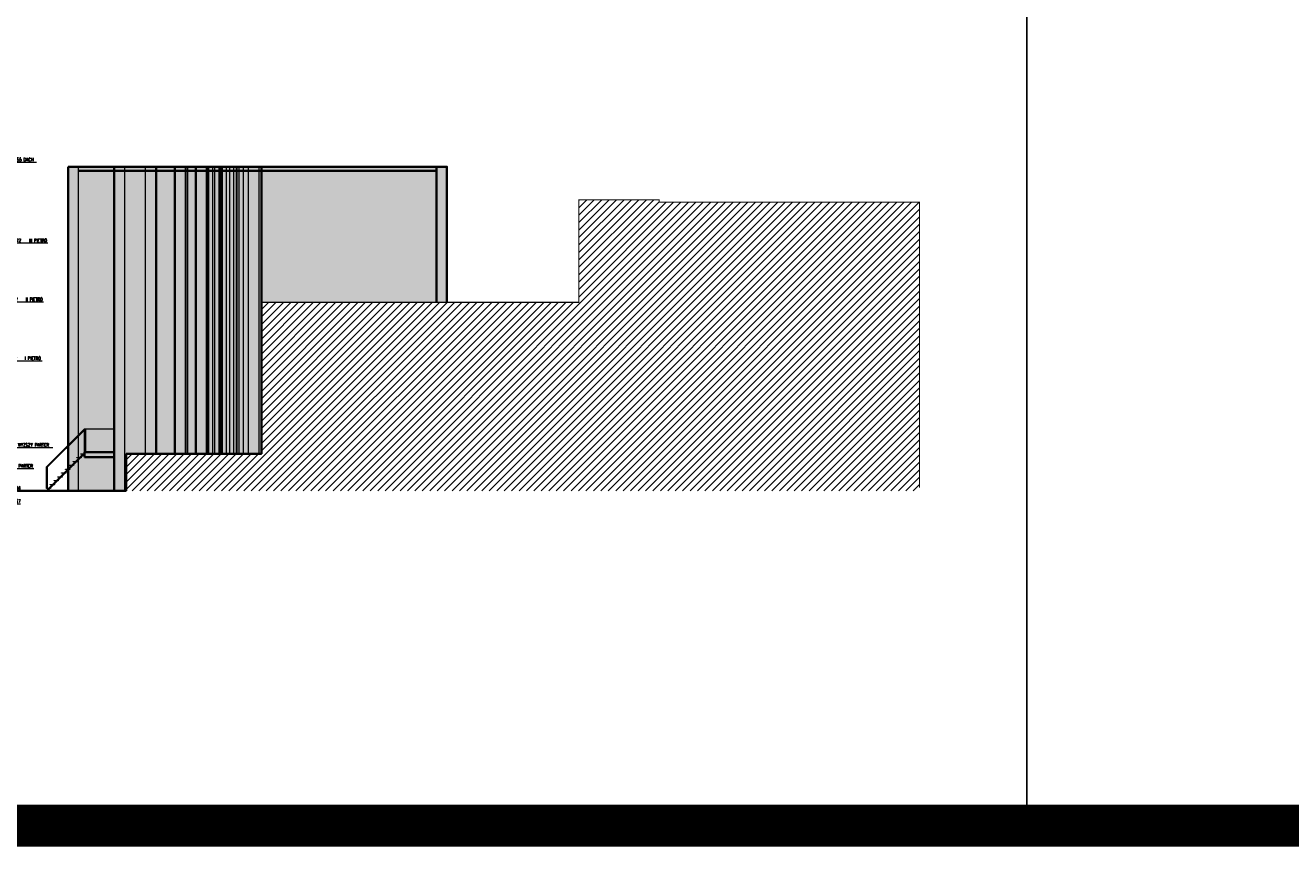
# Model space of a CAD drawing. Header units: inches. Extents: x 0 to 111471, y -105323 to 11070.
# Tile 224 of 256: x 52299 to 58314, y -39080 to -35177. Entities that reach past the tile are written whole.
import ezdxf
from ezdxf.enums import TextEntityAlignment as Align

# ---------------------------------------------------------------- set-up
doc = ezdxf.new("R2010")
doc.units = ezdxf.units.IN
doc.header["$MEASUREMENT"] = 0
doc.linetypes.add('DASHDOTX2', pattern=[50.8, 25.4, -12.7, 0, -12.7])
doc.linetypes.add('DASHED', pattern=[19.05, 12.7, -6.35])
for name, color, linetype, lineweight in [('888 dodatkowe elementy', 6, 'Continuous', 0), ('888 drzwi i okna', 4, 'Continuous', 0), ('888 elektryka elew', 140, 'Continuous', 0), ('888 hatch antracyt szary', 251, 'Continuous', 0), ('888 hatch drewno', 35, 'Continuous', 0), ('888 hatch jasny beż', 7, 'Continuous', 0), ('888 opisy', 3, 'Continuous', 0), ('888 osie', 5, 'DASHDOTX2', 13), ('888 sciany istniejące', 2, 'Continuous', 35), ('888 widok', 8, 'Continuous', 0)]:
    doc.layers.add(name, color=color, linetype=linetype, lineweight=lineweight)
doc.layers.add('888 opisy kolorow', color=11, linetype='Continuous')
doc.styles.get("Standard").update_dxf_attribs({"font": 'arial.ttf'})
doc.styles.add('TS 100_opisy', font='romans.shx', dxfattribs={"width": 0.7, "height": 16})

# ---------------------------------------------------------------- blocks, each defined once
blk = doc.blocks.new('*U269')
blk.add_line((70.7, 10), (-7.5, 10))
for points in [[(0, 0), (-7.5, 8), (-7.5, 8)], [(-7.5, 8), (7.5, 8), (7.5, 8)], [(0, 0), (7.5, 8), (7.5, 8)]]:
    blk.add_lwpolyline(points)
blk.add_attdef('PSW', text='', height=8).set_placement((39.1, 12.9), align=Align.RIGHT)
blk = doc.blocks.new('*U13')
blk.add_line((39.1, 10), (-7.5, 10))
for points in [[(0, 0), (-7.5, 8), (-7.5, 8)], [(-7.5, 8), (7.5, 8), (7.5, 8)], [(0, 0), (7.5, 8), (7.5, 8)]]:
    blk.add_lwpolyline(points)
blk.add_attdef('PSW', text='', height=8).set_placement((39.1, 12.9), align=Align.RIGHT)
blk = doc.blocks.new('*U270')
blk.add_line((115.8, 10), (-7.5, 10))
for points in [[(0, 0), (-7.5, 8), (-7.5, 8)], [(-7.5, 8), (7.5, 8), (7.5, 8)], [(0, 0), (7.5, 8), (7.5, 8)]]:
    blk.add_lwpolyline(points)
blk.add_attdef('PSW', text='', height=8).set_placement((39.1, 12.9), align=Align.RIGHT)
blk = doc.blocks.new('*U271')
blk.add_line((90.5, 10), (-7.5, 10))
for points in [[(0, 0), (-7.5, 8), (-7.5, 8)], [(-7.5, 8), (7.5, 8), (7.5, 8)], [(0, 0), (7.5, 8), (7.5, 8)]]:
    blk.add_lwpolyline(points)
blk.add_attdef('PSW', text='', height=8).set_placement((39.1, 12.9), align=Align.RIGHT)
blk = doc.blocks.new('*U272')
blk.add_line((93.3, 10), (-7.5, 10))
for points in [[(0, 0), (-7.5, 8), (-7.5, 8)], [(-7.5, 8), (7.5, 8), (7.5, 8)], [(0, 0), (7.5, 8), (7.5, 8)]]:
    blk.add_lwpolyline(points)
blk.add_attdef('PSW', text='', height=8).set_placement((39.1, 12.9), align=Align.RIGHT)
blk = doc.blocks.new('*U273')
blk.add_line((104, 10), (-7.5, 10))
for points in [[(0, 0), (-7.5, 8), (-7.5, 8)], [(-7.5, 8), (7.5, 8), (7.5, 8)], [(0, 0), (7.5, 8), (7.5, 8)]]:
    blk.add_lwpolyline(points)
blk.add_attdef('PSW', text='', height=8).set_placement((39.1, 12.9), align=Align.RIGHT)
blk = doc.blocks.new('*U274')
blk.add_line((76.8, 10), (-7.5, 10))
for points in [[(0, 0), (-7.5, 8), (-7.5, 8)], [(-7.5, 8), (7.5, 8), (7.5, 8)], [(0, 0), (7.5, 8), (7.5, 8)]]:
    blk.add_lwpolyline(points)
blk.add_attdef('PSW', text='', height=8).set_placement((39.1, 12.9), align=Align.RIGHT)
blk = doc.blocks.new('G$C8580B5A5')
at = {"layer": '888 opisy'}
blk.add_line((0, -283.1), (0, 1562.8), dxfattribs=at)
for points in [[(70.2, 1455.7), (0, 1455.7)], [(70.2, 1071.7), (0, 1071.7)], [(70.2, 791.7), (0, 791.7)], [(70.2, 511.7), (0, 511.7)], [(70.2, 99.7), (0, 99.7)], [(70.2, 0), (0, 0)], [(70.2, -106), (0, -106)], [(70.2, -167.3), (0, -167.3)]]:
    blk.add_lwpolyline(points, dxfattribs=at)
ref = blk.add_blockref('*U274', (70.2, 1455.7), dxfattribs=dict(at, xscale=2, yscale=2, zscale=2))
ref.add_attrib('PSW', '+14,55 DACH', dxfattribs={"layer": '0', "height": 16, "style": 'TS 100_opisy', "width": 0.7}).set_placement((210.2, 1476.6), align=Align.BOTTOM_RIGHT)
ref = blk.add_blockref('*U273', (70.2, 1071.7), dxfattribs=dict(at, xscale=2, yscale=2, zscale=2))
ref.add_attrib('PSW', '+10,72    III PIĘTRO', dxfattribs={"layer": '0', "height": 16, "style": 'TS 100_opisy', "width": 0.7}).set_placement((274.4, 1092.6), align=Align.BOTTOM_RIGHT)
ref = blk.add_blockref('*U272', (70.2, 791.7), dxfattribs=dict(at, xscale=2, yscale=2, zscale=2))
ref.add_attrib('PSW', '+7,92    II PIĘTRO', dxfattribs={"layer": '0', "height": 16, "style": 'TS 100_opisy', "width": 0.7}).set_placement((253.5, 812.6), align=Align.BOTTOM_RIGHT)
at = {"layer": '888 opisy', "color": 254}
ref = blk.add_blockref('*U271', (70.2, 511.7), dxfattribs=dict(at, xscale=2, yscale=2, zscale=2))
ref.add_attrib('PSW', '+5,12    I PIĘTRO', dxfattribs={"layer": '0', "height": 16, "style": 'TS 100_opisy', "width": 0.7}).set_placement((244.8, 532.6), align=Align.BOTTOM_RIGHT)
at = {"layer": '888 opisy'}
ref = blk.add_blockref('*U270', (70.2, 99.7), dxfattribs=dict(at, xscale=2, yscale=2, zscale=2))
ref.add_attrib('PSW', '+1,00 WYZSZY PARTER', dxfattribs={"layer": '0', "height": 16, "style": 'TS 100_opisy', "width": 0.7}).set_placement((282.9, 120.6), align=Align.BOTTOM_RIGHT)
ref = blk.add_blockref('*U269', (70.2, 0), dxfattribs=dict(at, xscale=2, yscale=2, zscale=2))
ref.add_attrib('PSW', '%%p0.00 PARTER', dxfattribs={"layer": '0', "height": 16, "style": 'TS 100_opisy', "width": 0.7}).set_placement((206, 20.9), align=Align.BOTTOM_RIGHT)
ref = blk.add_blockref('*U13', (70.2, -106), dxfattribs=dict(at, xscale=2, yscale=2, zscale=2))
ref.add_attrib('PSW', '-1,06', dxfattribs={"layer": '0', "height": 16, "style": 'TS 100_opisy', "width": 0.7}).set_placement((148.4, -85.1), align=Align.BOTTOM_RIGHT)
ref = blk.add_blockref('*U13', (70.2, -167.3), dxfattribs=dict(at, xscale=2, yscale=2, zscale=2))
ref.add_attrib('PSW', '-1,67', dxfattribs={"layer": '0', "height": 16, "style": 'TS 100_opisy', "width": 0.7}).set_placement((148.4, -146.4), align=Align.BOTTOM_RIGHT)

msp = doc.modelspace()

# ---------------------------------------------------------------- hatches: boundary and pattern name
at = {"layer": '888 hatch antracyt szary', "ltscale": 0.01}
h = msp.add_hatch(color=256, dxfattribs=at)
h.dxf.hatch_style = 2
h.paths.add_polyline_path([(52502.076, -37173.088), (52552.076, -37123.638), (52552.076, -35848.957), (52502.076, -35848.957)])
h.paths.add_polyline_path([(52517.71, -37269.557), (52508.276, -37269.557), (52508.276, -37267.557), (52519.698, -37267.557), (52535.799, -37251.357), (52526.476, -37251.357), (52526.476, -37249.357), (52537.786, -37249.357), (52552.076, -37234.979), (52552.076, -37233.157), (52544.676, -37233.157), (52544.676, -37231.157), (52552.076, -37231.157), (52552.076, -37129.264), (52502.076, -37178.714), (52502.076, -37285.286)])
h.paths.add_polyline_path([(52502.076, -37388.957), (52552.076, -37388.957), (52552.076, -37242.072), (52544.836, -37249.357), (52546.676, -37249.357), (52546.676, -37251.357), (52542.848, -37251.357), (52526.747, -37267.557), (52528.476, -37267.557), (52528.476, -37269.557), (52524.759, -37269.557), (52508.658, -37285.757), (52510.276, -37285.757), (52510.276, -37287.757), (52506.67, -37287.757), (52502.076, -37292.379)])
h.paths.add_polyline_path([(52771.076, -37388.957), (52771.076, -35848.957), (52721.076, -35848.957), (52721.076, -37388.957)])
h.paths.add_polyline_path([(52921.076, -37212.957), (52921.076, -35848.957), (52871.076, -35848.957), (52871.076, -37212.957)])
h = msp.add_hatch(color=256, dxfattribs=at)
h.dxf.hatch_style = 1
h.paths.add_polyline_path([(54253.076, -35868.957), (54253.076, -35848.957), (52552.076, -35848.957), (52552.076, -35868.957)])
h = msp.add_hatch(color=256, dxfattribs=at)
h.dxf.hatch_style = 2
h.paths.add_polyline_path([(53009.076, -35848.957), (53009.076, -37212.957), (53059.076, -37212.957), (53059.076, -35848.957)])
h = msp.add_hatch(color=256, dxfattribs=at)
h.dxf.hatch_style = 2
h.paths.add_polyline_path([(53159.076, -37212.957), (53159.076, -35848.957), (53109.076, -35848.957), (53109.076, -37212.957)])
h.paths.add_polyline_path([(53199.076, -35848.957), (53199.076, -37212.957), (53219.076, -37212.957), (53219.076, -35848.957)])
h.paths.add_polyline_path([(53269.076, -35848.957), (53269.076, -37212.957), (53289.076, -37212.957), (53289.076, -35848.957)])
h.paths.add_polyline_path([(53359.076, -35848.957), (53409.076, -35848.957), (53409.076, -37212.957), (53359.076, -37212.957)])
h.paths.add_polyline_path([(53314.076, -35848.957), (53314.076, -37212.957), (53334.076, -37212.957), (53334.076, -35848.957)])
h = msp.add_hatch(color=256, dxfattribs=at)
h.dxf.hatch_style = 2
h.paths.add_polyline_path([(54270.076, -36493.519), (54303.076, -36493.519), (54303.076, -35848.957), (54253.076, -35848.957), (54253.076, -36493.519)])
h = msp.add_hatch(color=256, dxfattribs=at)
h.dxf.hatch_style = 2
h.paths.add_polyline_path([(52562.925, -37231.157), (52564.876, -37231.157), (52564.876, -37233.157), (52560.937, -37233.157), (52552.076, -37242.072), (52552.076, -37388.957), (52721.076, -37388.957), (52721.076, -37229.957), (52581.076, -37229.957), (52564.118, -37229.957)])
h.paths.add_polyline_path([(52778.076, -37388.957), (52778.076, -37229.957), (52771.076, -37229.957), (52771.076, -37388.957)])
h = msp.add_hatch(color=256, dxfattribs=at)
h.dxf.hatch_style = 2
h.paths.add_polyline_path([(52581.076, -37219.957), (52581.076, -37229.957), (52721.076, -37229.957), (52721.076, -37204.957), (52585.076, -37204.957), (52581.076, -37204.957), (52581.076, -37212.957), (52581.076, -37214.957)])
at = {"layer": '888 hatch drewno', "ltscale": 0.01}
h = msp.add_hatch(color=256, dxfattribs=at)
h.dxf.hatch_style = 1
h.paths.add_polyline_path([(53189.076, -35848.957), (53169.076, -35848.957), (53169.076, -37212.957), (53189.076, -37212.957)])
h = msp.add_hatch(color=256, dxfattribs=at)
h.dxf.hatch_style = 1
h.paths.add_polyline_path([(53254.076, -35848.957), (53234.076, -35848.957), (53234.076, -37212.957), (53254.076, -37212.957)])
at = {"layer": '888 hatch jasny beż', "ltscale": 0.01}
h = msp.add_hatch(color=256, dxfattribs=at)
h.dxf.hatch_style = 1
h.paths.add_polyline_path([(52721.076, -35848.957), (52552.076, -35848.957), (52552.076, -37123.638), (52581.076, -37094.957), (52585.076, -37094.957), (52721.076, -37094.957)])
h.paths.add_polyline_path([(52564.118, -37229.957), (52574.057, -37219.957), (52581.076, -37219.957), (52581.076, -37229.957)])
h.paths.add_polyline_path([(52721.076, -37204.957), (52721.076, -37094.957), (52585.076, -37094.957), (52585.076, -37204.957)])
h.paths.add_polyline_path([(52555.875, -37231.157), (52571.976, -37214.957), (52562.876, -37214.957), (52562.876, -37212.957), (52581.076, -37212.957), (52581.076, -37204.957), (52581.076, -37100.582), (52552.076, -37129.264), (52552.076, -37231.157)])
h = msp.add_hatch(color=256, dxfattribs=at)
h.dxf.hatch_style = 1
h.paths.add_polyline_path([(52771.076, -37229.957), (52771.076, -35848.957), (52871.076, -35848.957), (52871.076, -37212.957), (52778.076, -37212.957), (52778.076, -37229.957)])
h.paths.add_polyline_path([(53421.076, -37212.957), (53421.076, -36493.957), (54253.076, -36493.957), (54253.076, -35848.957), (52921.076, -35848.957), (52921.076, -37212.957)])
at = {"layer": '888 widok', "ltscale": 0.01}
h = msp.add_hatch(dxfattribs=at)
h.set_pattern_fill('ANSI31', color=256, scale=200)
h.set_pattern_definition([(45, (34854.51, -18642.923), (-17.67767, 17.67767), [])])
h.paths.add_polyline_path([(52778.076, -37388.957), (52778.076, -37212.957), (53421.076, -37212.957), (53421.076, -36493.957), (54930.076, -36493.519), (54930.076, -36005.957), (55311.937, -36005.957), (55311.937, -36017.957), (56549.076, -36017.957), (56549.076, -37388.957)])
h.paths.add_polyline_path([(38552.318, -35856.461), (39984.318, -35856.461), (39984.318, -37460.461), (38552.318, -37460.461)])
h.paths.add_polyline_path([(47386.664, -35874.678), (49119.332, -35874.678), (49119.332, -37490.618), (47386.664, -37490.618)])
edge = h.paths.add_edge_path()
edge.add_line((33552.632, -36975.374), (33552.632, -36970.374))
edge.add_line((33879.446, -36975.374), (33552.632, -36975.374))
edge.add_line((33552.632, -36970.374), (33552.632, -36652.374))
edge.add_line((33552.632, -36655.374), (33552.632, -36652.374))
edge.add_line((33552.632, -36652.374), (33879.446, -36675.374))
edge.add_line((33879.446, -36970.374), (33879.446, -36975.374))
edge.add_line((33879.446, -36675.374), (33879.446, -36970.374))

# ---------------------------------------------------------------- linework, layer by layer
at = {"layer": '888 dodatkowe elementy'}
for p, q in [((52552.076, -37388.957), (52552.076, -35848.957)), ((52871.076, -37212.957), (52871.076, -35848.957)), ((53059.076, -35848.957), (53059.076, -37212.957)), ((53159.076, -35848.957), (53159.076, -37212.957)), ((53169.076, -35848.957), (53169.076, -37212.957)), ((53189.076, -35848.957), (53189.076, -37212.957)), ((53199.076, -35848.957), (53199.076, -37212.957)), ((53219.076, -35848.957), (53219.076, -37212.957)), ((53234.076, -35848.957), (53234.076, -37212.957)), ((53254.076, -35848.957), (53254.076, -37212.957)), ((53269.076, -35848.957), (53269.076, -37212.957)), ((53289.076, -35848.957), (53289.076, -37212.957)), ((53314.076, -35848.957), (53314.076, -37212.957)), ((53334.076, -35848.957), (53334.076, -37212.957)), ((53359.076, -35848.957), (53359.076, -37212.957)), ((53409.076, -35848.957), (53409.076, -37212.957))]:
    msp.add_line(p, q, dxfattribs=at)
msp.add_lwpolyline([(52771.076, -35848.957), (52771.076, -37388.957)], dxfattribs=at)
at = {"layer": '888 drzwi i okna', "ltscale": 0.01}
msp.add_lwpolyline([(52771.076, -37229.957), (52778.076, -37229.957)], dxfattribs=at)
at = {"layer": '888 elektryka elew', "linetype": 'DASHED', "ltscale": 2, "const_width": 10}
for points in [[(53069.517, -37212.957), (53069.517, -35848.957)], [(53163.058, -37212.957), (53163.058, -35848.957)], [(53228.592, -37212.957), (53228.592, -35848.957)], [(53303.175, -37212.957), (53303.175, -35848.957)]]:
    msp.add_lwpolyline(points, dxfattribs=at)
at = {"layer": '888 opisy'}
for p, q in [((52581.076, -37100.582), (52403.076, -37276.626)), ((52403.076, -37276.626), (52403.076, -37376.757))]:
    msp.add_line(p, q, dxfattribs=at)
for points in [[(26923.756, -30973.227), (57058.976, -30973.227), (57058.976, -38980.485), (26923.756, -38980.485)], [(57058.976, -30973.227), (75108.467, -30973.227), (75108.467, -38980.485), (57058.976, -38980.485)], [(52562.876, -37212.957), (52581.076, -37212.957), (52581.076, -37214.957), (52562.876, -37214.957)]]:
    msp.add_lwpolyline(points, close=True, dxfattribs=at)
for points in [[(52581.076, -37204.957), (52581.076, -37094.957), (52399.076, -37274.957)], [(52581.076, -37094.957), (52585.076, -37094.957), (52585.076, -37204.957)], [(52581.076, -37094.957), (52721.076, -37094.957)], [(52403.014, -37384.957), (52571.976, -37214.957)], [(52581.076, -37219.957), (52574.057, -37219.957), (52410.064, -37384.957)], [(52581.076, -37214.957), (52562.876, -37214.957), (52562.876, -37212.957), (52581.076, -37212.957)], [(52399.076, -37378.757), (52399.076, -37274.957)], [(52499.621, -37287.757), (52490.076, -37287.757), (52490.076, -37285.757), (52501.609, -37285.757)], [(52508.658, -37285.757), (52510.276, -37285.757), (52510.276, -37287.757), (52506.67, -37287.757)], [(52517.71, -37269.557), (52508.276, -37269.557), (52508.276, -37267.557), (52519.698, -37267.557)], [(52526.747, -37267.557), (52528.476, -37267.557), (52528.476, -37269.557), (52524.759, -37269.557)], [(52535.799, -37251.357), (52526.476, -37251.357), (52526.476, -37249.357), (52537.786, -37249.357)], [(52544.836, -37249.357), (52546.676, -37249.357), (52546.676, -37251.357), (52542.848, -37251.357)], [(52553.888, -37233.157), (52544.676, -37233.157), (52544.676, -37231.157), (52555.875, -37231.157)], [(52562.925, -37231.157), (52564.876, -37231.157), (52564.876, -37233.157), (52560.937, -37233.157)], [(52445.354, -37342.357), (52435.476, -37342.357), (52435.476, -37340.357), (52447.342, -37340.357)], [(52454.392, -37340.357), (52455.676, -37340.357), (52455.676, -37342.357), (52452.404, -37342.357)], [(52463.443, -37324.157), (52453.676, -37324.157), (52453.676, -37322.157), (52465.431, -37322.157)], [(52472.48, -37322.157), (52473.876, -37322.157), (52473.876, -37324.157), (52470.493, -37324.157)], [(52481.532, -37305.957), (52471.876, -37305.957), (52471.876, -37303.957), (52483.52, -37303.957)], [(52490.569, -37303.957), (52492.076, -37303.957), (52492.076, -37305.957), (52488.582, -37305.957)], [(52409.176, -37378.757), (52399.076, -37378.757), (52399.076, -37376.757), (52411.164, -37376.757)], [(52418.214, -37376.757), (52419.276, -37376.757), (52419.276, -37378.757), (52416.226, -37378.757)], [(52427.265, -37360.557), (52417.276, -37360.557), (52417.276, -37358.557), (52429.253, -37358.557)], [(52436.303, -37358.557), (52437.476, -37358.557), (52437.476, -37360.557), (52434.315, -37360.557)]]:
    msp.add_lwpolyline(points, dxfattribs=at)
at = {"layer": '888 opisy kolorow', "color": 3, "ltscale": 0.01, "const_width": 200}
msp.add_lwpolyline([(26923.756, -30973.227), (75108.467, -30973.227), (75108.467, -38980.485), (26923.756, -38980.485)], close=True, dxfattribs=at)
at = {"layer": '888 osie', "const_width": 5}
for points in [[(52261.925, -37388.957), (52778.076, -37388.957), (52778.076, -37212.957), (53421.076, -37212.957), (53421.076, -36493.519), (53421.076, -36493.519), (54930.076, -36493.519), (54930.076, -36005.957), (55311.937, -36005.957), (55311.937, -36017.957), (56549.076, -36017.957), (56549.076, -37374.957)], [(54741.076, -36493.519), (54930.076, -36493.519)], [(52261.925, -37388.957), (52778.076, -37388.957), (52778.076, -37212.957), (53421.076, -37212.957)]]:
    msp.add_lwpolyline(points, dxfattribs=at)
at = {"layer": '888 sciany istniejące'}
for p, q in [((52502.076, -37388.957), (52502.076, -35848.957)), ((52921.076, -37212.957), (52921.076, -35848.957)), ((53009.076, -35848.957), (53009.076, -37212.957)), ((53109.076, -35848.957), (53109.076, -37212.957)), ((53421.076, -37212.957), (53421.076, -35848.957)), ((52778.076, -37212.957), (52778.076, -37388.957)), ((52502.076, -37384.957), (52502.076, -37292.379))]:
    msp.add_line(p, q, dxfattribs=at)
for points in [[(52502.076, -35848.957), (53421.076, -35848.957)], [(52552.076, -35868.957), (54253.076, -35868.957), (54253.076, -35868.957)], [(52721.076, -35848.957), (52721.076, -37388.957)], [(53009.076, -35848.957), (53009.076, -37212.957)], [(53421.076, -35848.957), (53009.076, -35848.957)], [(53421.076, -35848.957), (54303.076, -35848.957), (54303.076, -36493.957)], [(54253.076, -35848.957), (54253.076, -35848.957), (54253.076, -36493.957)], [(52581.076, -37204.957), (52721.076, -37204.957)], [(52581.076, -37204.957), (52581.076, -37229.957)], [(52581.076, -37229.957), (52721.076, -37229.957)], [(52778.076, -37388.957), (52778.076, -37212.957)], [(52778.076, -37212.957), (53421.076, -37212.957)], [(52502.076, -37384.957), (52502.076, -37292.379)], [(52261.925, -37388.957), (52778.076, -37388.957)]]:
    msp.add_lwpolyline(points, dxfattribs=at)
at = {"layer": '888 widok', "const_width": 5}
msp.add_lwpolyline([(53421.076, -37212.957), (53421.076, -36493.957)], dxfattribs=at)

# ---------------------------------------------------------------- block references
at = {"layer": '888 opisy'}
msp.add_blockref('G$C8580B5A5', (52128.41, -37304.678), dxfattribs=at)

doc.saveas('drawing.dxf')
